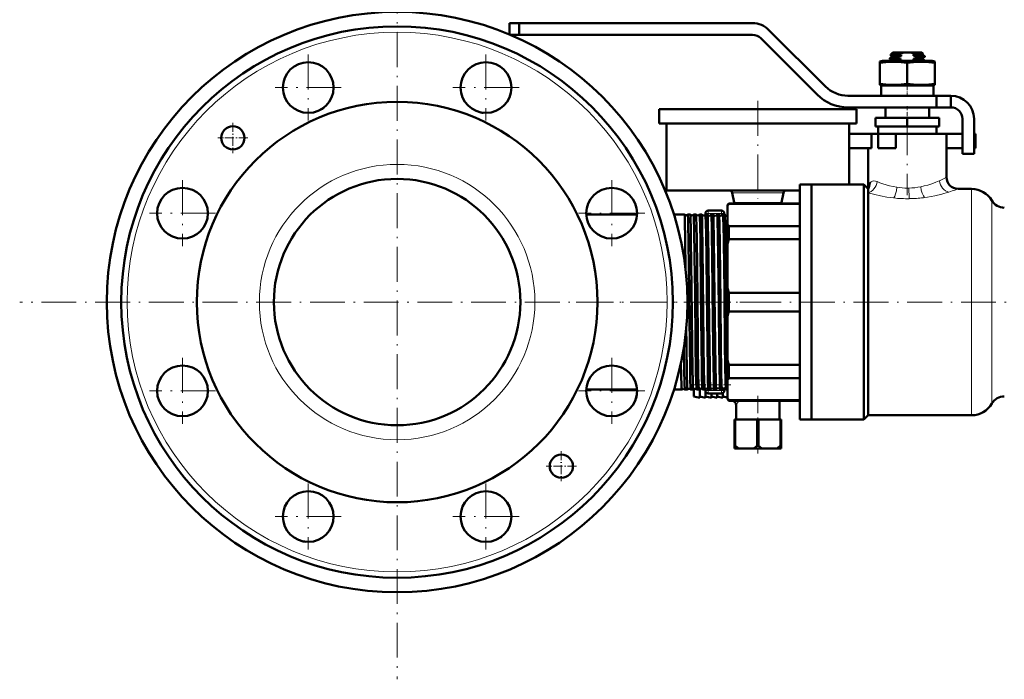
# Model space of a CAD drawing. Extents: x -1768 to 2122, y -1862 to 865.
# Tile 52 of 63: x 1045 to 1384, y -546 to -319. Entities that reach past the tile are written whole.
import ezdxf

# ---------------------------------------------------------------- set-up
doc = ezdxf.new("R2010")
doc.units = 0
doc.linetypes.add('DASHDOT', pattern=[18.5, 12, -3, 0.5, -3])

msp = doc.modelspace()

# ---------------------------------------------------------------- linework, layer by layer
at = {"color": 7, "linetype": 'DASHDOT', "lineweight": 18}
for p, q in [((1175.3, -286.12), (1175.3, -546.12)), ((1144.69, -330.84), (1144.69, -353.59)), ((1205.92, -330.84), (1205.92, -353.59)), ((1156.06, -342.21), (1133.31, -342.21)), ((1217.29, -342.21), (1194.54, -342.21)), ((1299.55, -346.82), (1299.55, -380.42)), ((1351.05, -353.47), (1351.05, -379.27)), ((1101.39, -374.13), (1101.39, -396.88)), ((1249.21, -374.13), (1249.21, -396.88)), ((1112.77, -385.51), (1090.02, -385.51)), ((1260.59, -385.51), (1237.84, -385.51)), ((1305.3, -416.12), (1045.3, -416.12)), ((1237.03, -416.12), (1278.41, -416.12)), ((1277.05, -416.12), (1421.05, -416.12)), ((1101.39, -435.36), (1101.39, -458.11)), ((1249.21, -435.36), (1249.21, -458.11)), ((1112.77, -446.74), (1090.02, -446.74)), ((1260.59, -446.74), (1237.84, -446.74)), ((1144.69, -478.66), (1144.69, -501.41)), ((1205.92, -478.66), (1205.92, -501.41)), ((1156.06, -490.03), (1133.31, -490.03)), ((1217.29, -490.03), (1194.54, -490.03))]:
    msp.add_line(p, q, dxfattribs=at)
at = {"color": 7, "lineweight": 50}
for p, q in [((1214.05, -320.02), (1214.05, -323.94)), ((1217.4, -320.02), (1214.05, -320.02)), ((1217.4, -320.02), (1297.74, -320.02)), ((1217.4, -320.02), (1217.4, -324.02)), ((1217.4, -324.02), (1214.26, -324.02)), ((1297.74, -324.02), (1217.4, -324.02)), ((1320, -344.63), (1300.57, -325.19)), ((1303.4, -322.37), (1322.83, -341.8)), ((1345.05, -332.37), (1345.05, -332.11)), ((1345.07, -332.09), (1345.77, -331.69)), ((1346.05, -330.12), (1345.21, -330.96)), ((1345.22, -330.96), (1345.21, -330.96)), ((1345.75, -331.29), (1345.22, -330.98)), ((1345.75, -331.28), (1345.75, -331.7)), ((1349.84, -330.12), (1346.05, -330.12)), ((1347.52, -331.88), (1347.52, -332.15)), ((1348.92, -331), (1348.92, -331.43)), ((1349.84, -330.12), (1352.27, -330.12)), ((1356.05, -330.12), (1352.27, -330.12)), ((1353.19, -331.23), (1353.19, -330.8)), ((1355.49, -331.09), (1353.19, -331.23)), ((1353.19, -332.73), (1353.19, -332.3)), ((1354.59, -331.85), (1354.59, -331.58)), ((1356.05, -330.12), (1356.42, -330.49)), ((1356.33, -330.55), (1356.41, -330.5)), ((1356.34, -332.05), (1357.04, -331.64)), ((1356.35, -330.54), (1356.35, -330.95)), ((1357.04, -331.34), (1356.35, -330.94)), ((1356.35, -332.04), (1356.35, -332.45)), ((1357.05, -331.62), (1357.05, -331.36)), ((1341.55, -333.26), (1342.45, -333.02)), ((1341.55, -333.66), (1341.55, -333.26)), ((1341.55, -333.66), (1341.55, -340.89)), ((1351.05, -333.02), (1342.45, -333.02)), ((1345.75, -332.79), (1345.07, -332.39)), ((1345.75, -332.78), (1345.75, -333.02)), ((1348.92, -332.93), (1347.04, -333.02)), ((1348.92, -332.5), (1348.92, -332.93)), ((1359.65, -333.02), (1351.05, -333.02)), ((1351.05, -333.66), (1351.05, -340.89)), ((1357.04, -332.84), (1356.35, -332.44)), ((1357.05, -333.02), (1357.05, -332.86)), ((1359.65, -333.02), (1360.55, -333.26)), ((1360.55, -333.26), (1360.55, -333.66)), ((1360.55, -333.66), (1360.55, -340.89)), ((1341.55, -340.89), (1341.55, -341.28)), ((1342.45, -341.52), (1341.55, -341.28)), ((1351.05, -341.52), (1342.05, -341.52)), ((1342.05, -341.52), (1342.05, -345.02)), ((1351.05, -341.52), (1342.45, -341.52)), ((1360.05, -341.52), (1351.05, -341.52)), ((1359.65, -341.52), (1351.05, -341.52)), ((1360.55, -341.28), (1359.65, -341.52)), ((1360.05, -341.52), (1360.05, -345.02)), ((1360.55, -341.28), (1360.55, -340.89)), ((1330.61, -345.02), (1361.05, -345.02)), ((1351.05, -345.02), (1342.05, -345.02)), ((1360.05, -345.02), (1351.05, -345.02)), ((1366.05, -345.02), (1361.05, -345.02)), ((1361.05, -349.02), (1361.05, -345.02)), ((1366.05, -349.02), (1366.05, -345.02)), ((1361.05, -349.02), (1330.61, -349.02)), ((1343.55, -349.02), (1343.55, -352.62)), ((1358.55, -349.02), (1358.55, -352.62)), ((1366.05, -349.02), (1361.05, -349.02)), ((1265.55, -349.62), (1299.55, -349.62)), ((1265.55, -349.62), (1265.55, -354.62)), ((1299.55, -349.62), (1333.55, -349.62)), ((1333.55, -349.62), (1333.55, -354.62)), ((1351.05, -352.62), (1340.05, -352.62)), ((1340.05, -355.62), (1340.05, -352.62)), ((1351.05, -355.62), (1351.05, -352.62)), ((1362.05, -352.62), (1351.05, -352.62)), ((1362.05, -355.62), (1362.05, -352.62)), ((1265.55, -354.62), (1299.55, -354.62)), ((1268.05, -354.62), (1268.05, -377.62)), ((1299.55, -354.62), (1333.55, -354.62)), ((1331.05, -354.62), (1331.05, -358.12)), ((1351.05, -355.62), (1340.05, -355.62)), ((1341.05, -358.12), (1341.05, -355.62)), ((1362.05, -355.62), (1351.05, -355.62)), ((1361.05, -355.62), (1361.05, -358.12)), ((1370.05, -365.02), (1370.05, -353.02)), ((1374.05, -353.02), (1374.05, -365.02)), ((1331.05, -358.12), (1338.72, -358.12)), ((1331.05, -363.12), (1331.05, -358.12)), ((1341.05, -358.12), (1338.72, -358.12)), ((1338.72, -363.12), (1338.72, -358.12)), ((1341.05, -358.12), (1351.05, -358.12)), ((1341.05, -358.12), (1347.05, -358.12)), ((1341.05, -363.12), (1341.05, -358.12)), ((1351.05, -358.12), (1347.05, -358.12)), ((1347.05, -363.12), (1347.05, -358.12)), ((1351.05, -358.12), (1361.05, -358.12)), ((1364.55, -358.12), (1351.05, -358.12)), ((1364.55, -358.12), (1370.05, -358.12)), ((1364.55, -358.12), (1364.55, -373.12)), ((1374.05, -358.12), (1374.55, -358.12)), ((1374.55, -363.12), (1374.55, -358.12)), ((1331.05, -363.12), (1338.72, -363.12)), ((1331.05, -363.12), (1331.05, -375.62)), ((1337.55, -363.12), (1337.55, -377.12)), ((1341.05, -363.12), (1347.05, -363.12)), ((1364.55, -363.12), (1370.05, -363.12)), ((1374.05, -365.02), (1370.05, -365.02)), ((1374.05, -363.12), (1374.55, -363.12)), ((1314.05, -416.12), (1314.05, -375.62)), ((1314.05, -375.62), (1318.05, -375.62)), ((1318.05, -375.62), (1318.05, -416.12)), ((1318.05, -416.12), (1318.05, -375.62)), ((1318.05, -375.62), (1336.05, -375.62)), ((1336.05, -416.12), (1336.05, -375.62)), ((1336.05, -375.62), (1337.55, -377.12)), ((1268.05, -377.62), (1299.55, -377.62)), ((1290.74, -378.43), (1291.4, -381.81)), ((1299.55, -377.62), (1314.05, -377.62)), ((1308.37, -378.43), (1307.71, -381.81)), ((1337.55, -377.5), (1337.55, -377.12)), ((1337.55, -378.45), (1337.55, -377.5)), ((1337.55, -455.12), (1337.55, -378.45)), ((1368.55, -377.12), (1373.19, -377.12)), ((1289.05, -382.62), (1289.55, -382.12)), ((1289.05, -382.62), (1289.05, -382.99)), ((1289.05, -382.99), (1289.05, -389.21)), ((1289.55, -382.28), (1289.55, -382.12)), ((1314.05, -382.12), (1289.55, -382.12)), ((1314.05, -382.28), (1289.55, -382.28)), ((1240.48, -385.97), (1257.95, -385.97)), ((1270.65, -385.97), (1274.31, -385.97)), ((1274.31, -385.97), (1274.32, -385.98)), ((1275.43, -385.98), (1275.43, -385.97)), ((1275.43, -385.97), (1276.28, -385.97)), ((1276.28, -385.97), (1276.29, -385.98)), ((1277.46, -385.98), (1277.46, -385.97)), ((1277.46, -385.97), (1278.26, -385.97)), ((1278.26, -385.97), (1278.26, -385.98)), ((1279.48, -385.98), (1279.49, -385.97)), ((1279.49, -385.97), (1280.24, -385.97)), ((1280.24, -385.97), (1280.24, -385.98)), ((1281.5, -385.62), (1281.5, -385.98)), ((1281.5, -385.98), (1281.51, -385.97)), ((1281.51, -385.97), (1282.22, -385.97)), ((1284.75, -384.62), (1282.5, -384.62)), ((1283.53, -385.97), (1284.2, -385.97)), ((1287, -384.62), (1284.75, -384.62)), ((1285.55, -385.97), (1286.18, -385.97)), ((1287.56, -385.97), (1288.17, -385.97)), ((1288, -385.62), (1288, -385.97)), ((1289.05, -389.21), (1289.05, -396.18)), ((1289.55, -389.92), (1314.05, -389.92)), ((1289.55, -394.46), (1289.55, -389.92)), ((1289.05, -396.18), (1289.05, -411.19)), ((1314.05, -394.46), (1289.55, -394.46)), ((1289.05, -411.19), (1289.05, -416.12)), ((1289.55, -412.91), (1314.05, -412.91)), ((1289.55, -416.12), (1289.55, -412.91)), ((1289.05, -416.12), (1289.05, -421.05)), ((1289.55, -419.33), (1289.55, -416.12)), ((1314.05, -456.62), (1314.05, -416.12)), ((1318.05, -416.12), (1318.05, -456.62)), ((1318.05, -456.62), (1318.05, -416.12)), ((1336.05, -456.62), (1336.05, -416.12)), ((1314.05, -419.33), (1289.55, -419.33)), ((1289.05, -421.05), (1289.05, -436.07)), ((1274.9, -425.08), (1274.96, -430.58)), ((1274.09, -432.3), (1273.99, -432.3)), ((1289.05, -436.07), (1289.05, -443.04)), ((1289.55, -442.33), (1289.55, -437.79)), ((1289.55, -437.79), (1314.05, -437.79)), ((1289.05, -443.04), (1289.05, -449.26)), ((1314.05, -442.33), (1289.55, -442.33)), ((1240.48, -446.27), (1257.95, -446.27)), ((1270.65, -446.27), (1273.33, -446.27)), ((1273.33, -446.27), (1273.33, -446.27)), ((1274.41, -446.27), (1274.41, -446.27)), ((1274.41, -446.27), (1275.3, -446.27)), ((1275.3, -446.27), (1275.3, -446.27)), ((1276.44, -446.27), (1276.45, -446.27)), ((1276.45, -446.27), (1277.27, -446.27)), ((1277.27, -446.27), (1277.28, -446.27)), ((1277.55, -448.62), (1277.55, -446.04)), ((1278.47, -446.27), (1278.47, -446.27)), ((1278.47, -446.27), (1279.25, -446.27)), ((1279.25, -446.27), (1279.25, -446.27)), ((1279.55, -449.12), (1279.55, -446.01)), ((1280.49, -446.27), (1280.5, -446.27)), ((1280.5, -446.27), (1281.22, -446.27)), ((1281.22, -446.27), (1281.23, -446.27)), ((1281.5, -446), (1281.5, -446.62)), ((1281.55, -449.12), (1281.55, -446.94)), ((1284.75, -447.62), (1282.5, -447.62)), ((1282.51, -446.27), (1282.52, -446.27)), ((1282.52, -446.27), (1283.21, -446.27)), ((1283.55, -449.12), (1283.55, -447.62)), ((1284.54, -446.27), (1285.19, -446.27)), ((1287, -447.62), (1284.75, -447.62)), ((1285.55, -449.12), (1285.55, -447.62)), ((1286.56, -446.27), (1287.17, -446.27)), ((1287.55, -449.12), (1287.55, -447.46)), ((1288, -445.81), (1288, -446.62)), ((1288.57, -446.27), (1289.05, -446.27)), ((1277.55, -448.62), (1279.55, -449.12)), ((1279.55, -448.62), (1281.55, -449.12)), ((1281.55, -448.62), (1283.55, -449.12)), ((1283.55, -448.62), (1285.55, -449.12)), ((1285.55, -448.62), (1287.55, -449.12)), ((1287.55, -448.62), (1289.05, -449)), ((1289.05, -449.26), (1289.05, -449.62)), ((1289.05, -449.62), (1289.55, -450.12)), ((1289.55, -450.12), (1289.55, -449.97)), ((1289.55, -449.97), (1314.05, -449.97)), ((1314.05, -450.12), (1289.55, -450.12)), ((1307.05, -450.12), (1307.05, -456.62)), ((1292.05, -451.62), (1292.05, -456.62)), ((1291.55, -456.62), (1291.8, -456.62)), ((1291.55, -456.62), (1291.55, -465.62)), ((1291.8, -456.62), (1291.8, -465.62)), ((1299.31, -456.62), (1291.8, -456.62)), ((1299.31, -456.62), (1299.31, -465.62)), ((1299.31, -456.62), (1299.8, -456.62)), ((1299.8, -456.62), (1299.8, -465.62)), ((1307.31, -456.62), (1299.8, -456.62)), ((1307.31, -456.62), (1307.31, -465.62)), ((1307.31, -456.62), (1307.55, -456.62)), ((1307.55, -456.62), (1307.55, -465.62)), ((1314.05, -456.62), (1318.05, -456.62)), ((1336.05, -456.62), (1318.05, -456.62)), ((1337.55, -455.12), (1336.05, -456.62)), ((1373.19, -455.12), (1337.55, -455.12)), ((1291.55, -465.62), (1291.8, -465.62)), ((1291.55, -466.62), (1291.55, -465.62)), ((1291.55, -466.62), (1293.01, -466.62)), ((1298.1, -466.62), (1293.01, -466.62)), ((1298.1, -466.62), (1301.01, -466.62)), ((1299.31, -465.62), (1299.8, -465.62)), ((1306.1, -466.62), (1301.01, -466.62)), ((1306.1, -466.62), (1307.55, -466.62)), ((1307.31, -465.62), (1307.55, -465.62)), ((1307.55, -466.62), (1307.55, -465.62))]:
    msp.add_line(p, q, dxfattribs=at)
at = {"color": 7, "linetype": 'DASHDOT', "lineweight": 18, "ltscale": 0.019064}
msp.add_line((1351.05, -332.96), (1351.05, -333.72), dxfattribs=at)
at = {"color": 7, "linetype": 'DASHDOT', "lineweight": 18, "ltscale": 0.124063}
msp.add_line((1351.05, -345.44), (1351.05, -340.47), dxfattribs=at)
at = {"color": 7, "linetype": 'DASHDOT', "lineweight": 18, "ltscale": 0.108015}
msp.add_line((1351.05, -348.66), (1351.05, -352.98), dxfattribs=at)
at = {"color": 7, "linetype": 'DASHDOT', "lineweight": 18, "ltscale": 0.260001}
for p, q in [((1118.73, -354.35), (1118.73, -364.75)), ((1123.93, -359.55), (1113.53, -359.55)), ((1231.87, -467.49), (1231.87, -477.89)), ((1237.07, -472.69), (1226.67, -472.69))]:
    msp.add_line(p, q, dxfattribs=at)
at = {"color": 7, "lineweight": 18}
for p, q in [((1338.28, -374.94), (1338.3, -374.91)), ((1355.65, -376.4), (1355.66, -376.39)), ((1362.07, -374.33), (1362.08, -374.32)), ((1308.37, -378.43), (1290.74, -378.43)), ((1347.42, -376.56), (1347.44, -376.57)), ((1365.15, -378.27), (1365.06, -378.3)), ((1365.35, -378.21), (1365.15, -378.27)), ((1368.55, -377.12), (1367.71, -377.42)), ((1373.19, -377.12), (1373.19, -416.12)), ((1291.4, -381.81), (1307.71, -381.81)), ((1346.37, -380.25), (1346.29, -380.24)), ((1357.01, -380.09), (1356.58, -380.15)), ((1380.12, -381.12), (1380.12, -416.12)), ((1282.5, -385.62), (1281.5, -385.62)), ((1282.5, -385.62), (1282.5, -384.62)), ((1282.5, -385.62), (1282.5, -386.26)), ((1287, -385.62), (1282.5, -385.62)), ((1287, -385.62), (1287, -384.62)), ((1288, -385.62), (1287, -385.62)), ((1287, -385.62), (1287, -386.42)), ((1373.19, -416.12), (1373.19, -455.12)), ((1380.12, -416.12), (1380.12, -451.12)), ((1281.5, -446.62), (1282.5, -446.62)), ((1282.5, -446.25), (1282.5, -446.62)), ((1282.5, -446.62), (1282.5, -447.62)), ((1287, -446.62), (1282.5, -446.62)), ((1287, -446.27), (1287, -446.62)), ((1287, -446.62), (1288, -446.62)), ((1287, -446.62), (1287, -447.62))]:
    msp.add_line(p, q, dxfattribs=at)
at = {"color": 7, "linetype": 'DASHDOT', "lineweight": 18, "ltscale": 0.045236}
msp.add_line((1275.28, -416.12), (1277.09, -416.12), dxfattribs=at)
at = {"color": 7, "linetype": 'DASHDOT', "lineweight": 18, "ltscale": 0.04361}
msp.add_line((1277.31, -416.12), (1279.06, -416.12), dxfattribs=at)
at = {"color": 7, "linetype": 'DASHDOT', "lineweight": 18, "ltscale": 0.042184}
msp.add_line((1279.34, -416.12), (1281.03, -416.12), dxfattribs=at)
at = {"color": 7, "linetype": 'DASHDOT', "lineweight": 18, "ltscale": 0.040921}
msp.add_line((1281.37, -416.12), (1283, -416.12), dxfattribs=at)
at = {"color": 7, "linetype": 'DASHDOT', "lineweight": 18, "ltscale": 0.039807}
msp.add_line((1283.39, -416.12), (1284.98, -416.12), dxfattribs=at)
at = {"color": 7, "linetype": 'DASHDOT', "lineweight": 18, "ltscale": 0.03884}
msp.add_line((1285.41, -416.12), (1286.97, -416.12), dxfattribs=at)
at = {"color": 7, "linetype": 'DASHDOT', "lineweight": 18, "ltscale": 0.038004}
msp.add_line((1287.43, -416.12), (1288.95, -416.12), dxfattribs=at)
at = {"color": 7, "linetype": 'DASHDOT', "lineweight": 18, "ltscale": 0.344995}
msp.add_line((1276.4, -444.62), (1290.2, -444.62), dxfattribs=at)
at = {"color": 7, "linetype": 'DASHDOT', "lineweight": 18, "ltscale": 0.495013}
msp.add_line((1299.55, -448.47), (1299.55, -468.27), dxfattribs=at)
at = {"color": 7, "lineweight": 50}
for points in [[(1347.52, -332.15), (1345.81, -332.25), (1345.28, -332.31), (1345.08, -332.35), (1345.06, -332.36), (1345.06, -332.37), (1345.05, -332.37)], [(1345.07, -332.09), (1345.1, -332.08), (1345.23, -332.05), (1346.07, -331.97), (1347.52, -331.88)], [(1348.08, -330.81), (1346.17, -330.87), (1345.56, -330.91), (1345.28, -330.94), (1345.22, -330.96)], [(1345.75, -331.28), (1345.75, -331.27), (1345.76, -331.27), (1345.77, -331.26), (1345.81, -331.24), (1346.22, -331.18), (1347.65, -331.07), (1348.92, -331)], [(1346.61, -331.56), (1345.91, -331.64), (1345.8, -331.67), (1345.77, -331.69)], [(1348.92, -331.43), (1346.78, -331.55), (1346.61, -331.56)], [(1349.84, -330.12), (1348.94, -330.41), (1348.08, -330.81)], [(1353.19, -330.8), (1354.85, -330.71), (1356.02, -330.61)], [(1356.19, -330.54), (1355.37, -330.59), (1353.71, -330.65)], [(1354.59, -331.58), (1356.3, -331.47), (1356.83, -331.42), (1357.03, -331.38), (1357.04, -331.37), (1357.05, -331.36), (1357.05, -331.36), (1357.05, -331.36)], [(1357.04, -331.64), (1357, -331.66), (1356.87, -331.69), (1356.03, -331.77), (1354.59, -331.85)], [(1356.35, -330.95), (1356.35, -330.96), (1356.34, -330.97), (1356.33, -330.97), (1356.28, -330.99), (1355.69, -331.07), (1355.49, -331.09)], [(1355.49, -332.16), (1356.09, -332.1), (1356.27, -332.07), (1356.34, -332.05)], [(1356.02, -330.61), (1356.27, -330.57), (1356.33, -330.55)], [(1351.05, -333.66), (1348.98, -333.4), (1347.17, -333.28), (1345.44, -333.28), (1343.63, -333.4), (1341.55, -333.66)], [(1345.75, -332.78), (1345.75, -332.77), (1345.76, -332.76), (1345.78, -332.75), (1345.83, -332.74), (1345.97, -332.71), (1346.43, -332.66), (1348.18, -332.54), (1348.92, -332.5)], [(1360.55, -333.66), (1358.48, -333.4), (1356.67, -333.28), (1354.94, -333.28), (1353.13, -333.4), (1351.05, -333.66)], [(1356.35, -332.45), (1356.35, -332.45), (1356.35, -332.46), (1356.34, -332.46), (1356.33, -332.47), (1356.11, -332.52), (1355.71, -332.56), (1354.47, -332.65), (1353.19, -332.73)], [(1355.61, -333.02), (1356.72, -332.93), (1357, -332.89), (1357.04, -332.87), (1357.05, -332.87), (1357.05, -332.86), (1357.05, -332.86)], [(1351.05, -340.89), (1348.98, -341.15), (1347.17, -341.27), (1345.44, -341.27), (1343.63, -341.15), (1341.55, -340.89)], [(1360.55, -340.89), (1358.48, -341.15), (1356.67, -341.27), (1354.94, -341.27), (1353.13, -341.15), (1351.05, -340.89)], [(1337.55, -377.12), (1337.57, -376.7), (1337.63, -376.29), (1337.77, -375.78), (1337.98, -375.33), (1338.28, -374.94)], [(1274.32, -385.98), (1274.32, -385.98), (1274.33, -386.02), (1274.36, -386.26), (1274.44, -388.21), (1274.56, -394.52), (1274.69, -405.06)], [(1275.43, -385.97), (1275.43, -385.97), (1275.43, -385.98), (1275.44, -385.98), (1275.44, -385.99), (1275.47, -386.15), (1275.54, -387.55), (1275.59, -389.52), (1275.69, -395.22), (1275.9, -412.85), (1276.1, -430.58)], [(1276.29, -385.98), (1276.29, -385.98), (1276.3, -386), (1276.32, -386.15), (1276.38, -387.31), (1276.46, -390.82), (1276.53, -394.57), (1276.73, -411.22), (1276.93, -430.58)], [(1277.46, -385.97), (1277.46, -385.97), (1277.46, -385.98), (1277.47, -385.98), (1277.47, -385.99), (1277.5, -386.15), (1277.56, -387.54), (1277.65, -391.27), (1277.79, -400.51), (1277.93, -412.71), (1278.13, -430.58)], [(1278.26, -385.98), (1278.27, -385.98), (1278.27, -386.01), (1278.29, -386.17), (1278.36, -387.4), (1278.41, -389.55), (1278.51, -394.77), (1278.61, -403.28), (1278.87, -427.56), (1278.91, -430.58)], [(1279.49, -385.97), (1279.49, -385.97), (1279.49, -385.97), (1279.49, -385.98), (1279.5, -385.99), (1279.5, -386.02), (1279.54, -386.42), (1279.58, -387.2), (1279.65, -389.78), (1279.75, -395.19), (1279.95, -412.59), (1280.15, -430.58)], [(1280.24, -385.98), (1280.25, -385.99), (1280.26, -386.05), (1280.29, -386.48), (1280.33, -387.27), (1280.4, -389.79), (1280.52, -397.66), (1280.76, -418.63), (1280.89, -430.58)], [(1281.51, -385.97), (1281.51, -385.97), (1281.51, -385.97), (1281.51, -385.98), (1281.52, -385.98), (1281.52, -386.01), (1281.55, -386.27), (1281.58, -386.79), (1281.64, -388.54), (1281.74, -393.11), (1281.84, -400.57), (1281.98, -412.82), (1282.18, -430.58)], [(1282.22, -385.98), (1282.23, -386), (1282.24, -386.06), (1282.28, -386.53), (1282.31, -387.39), (1282.38, -390.13), (1282.44, -393.31), (1282.55, -401.3), (1282.79, -423.97), (1282.87, -430.58)], [(1283.53, -385.97), (1283.53, -385.97), (1283.53, -385.97), (1283.54, -385.98), (1283.54, -385.99), (1283.55, -386.02), (1283.59, -386.42), (1283.62, -387.2), (1283.69, -389.78), (1283.75, -392.8), (1283.86, -400.51), (1284.1, -422.62), (1284.2, -430.58)], [(1284.2, -385.98), (1284.21, -385.99), (1284.22, -386.05), (1284.25, -386.38), (1284.34, -388.86), (1284.43, -393.65), (1284.57, -405.04), (1284.85, -430.58)], [(1285.55, -385.97), (1285.55, -385.97), (1285.55, -385.98), (1285.56, -385.98), (1285.57, -386.07), (1285.62, -386.8), (1285.67, -388.27), (1285.77, -393.06), (1285.97, -408.06), (1286.21, -430.58)], [(1286.19, -385.98), (1286.2, -386.05), (1286.23, -386.39), (1286.32, -388.9), (1286.46, -396.66), (1286.68, -416.41), (1286.84, -430.58)], [(1287.56, -385.97), (1287.56, -385.97), (1287.57, -385.98), (1287.57, -385.98), (1287.58, -385.99), (1287.6, -386.15), (1287.67, -387.54), (1287.72, -389.5), (1287.82, -395.18), (1288.03, -412.59), (1288.23, -430.58)], [(1288.18, -385.99), (1288.19, -386.06), (1288.22, -386.41), (1288.31, -388.96), (1288.43, -396.06), (1288.65, -414.87), (1288.82, -430.58)], [(1274.96, -430.58), (1275.11, -441.15), (1275.19, -444.61), (1275.26, -446.08), (1275.29, -446.25), (1275.29, -446.27), (1275.29, -446.27), (1275.3, -446.27), (1275.3, -446.27)], [(1276.1, -430.58), (1276.23, -439.58), (1276.29, -442.98), (1276.38, -445.59), (1276.42, -446.18), (1276.43, -446.25), (1276.44, -446.27), (1276.44, -446.27)], [(1276.93, -430.58), (1277.06, -439.65), (1277.12, -443.06), (1277.21, -445.62), (1277.25, -446.2), (1277.26, -446.27), (1277.27, -446.27), (1277.27, -446.27), (1277.27, -446.27)], [(1278.13, -430.58), (1278.25, -439.45), (1278.35, -444.15), (1278.4, -445.56), (1278.45, -446.17), (1278.46, -446.25), (1278.47, -446.27)], [(1278.91, -430.58), (1279.06, -441.01), (1279.14, -444.58), (1279.2, -445.94), (1279.23, -446.24), (1279.24, -446.26), (1279.24, -446.27), (1279.24, -446.27), (1279.24, -446.27), (1279.25, -446.27)], [(1280.15, -430.58), (1280.27, -438.75), (1280.32, -442.01), (1280.41, -445.11), (1280.47, -446.14), (1280.48, -446.25), (1280.49, -446.27)], [(1280.89, -430.58), (1281.01, -439.65), (1281.08, -443.05), (1281.16, -445.62), (1281.2, -446.2), (1281.22, -446.27), (1281.22, -446.27), (1281.22, -446.27), (1281.22, -446.27)], [(1282.18, -430.58), (1282.3, -439.56), (1282.37, -442.96), (1282.45, -445.58), (1282.49, -446.17), (1282.51, -446.25), (1282.51, -446.27)], [(1282.87, -430.58), (1282.98, -438.83), (1283.04, -442.11), (1283.12, -445.15), (1283.18, -446.15), (1283.2, -446.26), (1283.2, -446.27), (1283.2, -446.27), (1283.2, -446.27), (1283.21, -446.27)], [(1284.2, -430.58), (1284.31, -438.72), (1284.37, -441.98), (1284.45, -445.09), (1284.51, -446.13), (1284.52, -446.24), (1284.53, -446.27)], [(1284.85, -430.58), (1284.95, -438.28), (1285.04, -443), (1285.1, -445.18), (1285.16, -446.15), (1285.18, -446.26), (1285.18, -446.27), (1285.19, -446.27), (1285.19, -446.27), (1285.19, -446.27)], [(1286.21, -430.58), (1286.31, -438.11), (1286.43, -444.15), (1286.51, -445.96), (1286.54, -446.21), (1286.55, -446.26)], [(1286.84, -430.58), (1286.97, -440.31), (1287.07, -444.6), (1287.12, -445.8), (1287.16, -446.22), (1287.16, -446.26), (1287.17, -446.27), (1287.17, -446.27), (1287.17, -446.27), (1287.17, -446.27)], [(1288.23, -430.58), (1288.33, -438.06), (1288.43, -443.6), (1288.49, -445.34), (1288.54, -446.12), (1288.55, -446.23), (1288.56, -446.26)], [(1288.82, -430.58), (1288.96, -440.29), (1289.05, -444.51)], [(1274.09, -432.3), (1274.19, -439.12), (1274.3, -444.55), (1274.38, -446.05), (1274.4, -446.24), (1274.41, -446.26), (1274.41, -446.27)], [(1273.08, -437.09), (1273.15, -441.67), (1273.23, -444.7), (1273.27, -445.65), (1273.3, -446.17), (1273.32, -446.25), (1273.32, -446.27), (1273.33, -446.27), (1273.33, -446.27), (1273.33, -446.27)]]:
    msp.add_lwpolyline(points, dxfattribs=at)
at = {"color": 7, "lineweight": 18}
for points in [[(1338.3, -374.91), (1338.64, -374.64), (1339.05, -374.46), (1339.53, -374.37), (1340.05, -374.41), (1340.64, -374.59)], [(1340.64, -374.59), (1341.6, -374.98), (1342.64, -375.36), (1343.75, -375.72), (1344.92, -376.05), (1346.14, -376.33), (1347.42, -376.56)], [(1355.66, -376.39), (1356.89, -376.12), (1358.06, -375.81), (1359.53, -375.34), (1360.88, -374.83), (1362.07, -374.33)], [(1346.29, -380.24), (1344.02, -379.93), (1341.84, -379.53), (1339.8, -379.07), (1337.55, -378.45)], [(1365.06, -378.3), (1362.94, -378.9), (1360.55, -379.47), (1357.98, -379.95), (1357.01, -380.09)]]:
    msp.add_lwpolyline(points, dxfattribs=at)
at = {"color": 7, "lineweight": 50}
for centre, radius in [((1175.3, -416.12), 100), ((1175.3, -416.12), 95), ((1144.69, -342.21), 8.75), ((1205.92, -342.21), 8.75), ((1175.3, -416.12), 69), ((1118.73, -359.55), 4), ((1175.3, -416.12), 42.45), ((1101.39, -385.51), 8.75), ((1249.21, -385.51), 8.75), ((1101.39, -446.74), 8.75), ((1249.21, -446.74), 8.75), ((1231.87, -472.69), 4), ((1144.69, -490.03), 8.75), ((1205.92, -490.03), 8.75)]:
    msp.add_circle(centre, radius, dxfattribs=at)
at = {"color": 7, "lineweight": 18}
for radius in [93, 47.45]:
    msp.add_circle((1175.3, -416.12), radius, dxfattribs=at)
at = {"color": 7, "lineweight": 50}
for centre, radius, start, end in [((1297.74, -328.02), 8, 45, 90), ((1297.74, -328.02), 4, 45, 90), ((1345.07, -332.11), 0.0203, 109.9063, 167.2623), ((1345.22, -330.97), 0.00656, 140.3665, 268.8407), ((1353.53, -347.88), 17.08, 105.6584, 110.5823), ((1351.54, -319.23), 13.53, 252.6988, 258.7974), ((1351.3, -318.79), 12.44, 255.0265, 258.9526), ((1350.47, -337.22), 7.32, 63.742, 75.7632), ((1349.45, -317.09), 14.21, 285.2334, 287.4077), ((1350.74, -343.92), 12.93, 72.6833, 79.0623), ((1348.9, -316.73), 16.15, 285.411, 290.6156), ((1350.87, -274.36), 57.99, 272.2954, 274.5745), ((1356.41, -330.49), 0.00746, 281.1533, 42.9869), ((1357.03, -331.36), 0.0203, 12.7377, 70.0937), ((1357.03, -331.62), 0.0248, 289.6359, 347.6398), ((1345.08, -332.37), 0.0248, 192.3602, 250.3641), ((1352.71, -346.67), 14.26, 105.4382, 106.8202), ((1350.81, -345.13), 12.62, 73.4657, 79.1169), ((1357.03, -332.86), 0.0203, 12.7377, 70.0937), ((1330.61, -334.02), 11, 225, 270), ((1330.61, -334.02), 15, 225, 270), ((1366.05, -353.02), 8, 360, 90), ((1144.69, -342.21), 8.75, 298.642, 308.8521), ((1366.05, -353.02), 4, 360, 90), ((1205.92, -342.21), 8.75, 253.6451, 263.8521), ((1368.55, -373.12), 4, 180, 270), ((1289.76, -378.62), 1, 11, 90), ((1309.35, -378.62), 1, 90, 169), ((1373.19, -385.12), 8, 30, 90), ((1297.24, -388.2), 9.71, 142.3802, 147.5228), ((1292.38, -381.62), 1, 191, 209.9999), ((1306.73, -381.62), 1, 330, 349), ((1384.45, -378.62), 5, 210, 270), ((1274.87, -385.48), 0.745, 221.9291, 273.3164), ((1274.87, -385.48), 0.745, 273.2661, 318.0613), ((1276.87, -385.51), 0.745, 218.4737, 273.3174), ((1276.87, -385.51), 0.745, 273.2506, 321.5291), ((1278.87, -385.55), 0.745, 215.1731, 273.3313), ((1278.87, -385.55), 0.744, 273.2426, 324.8291), ((1280.87, -385.58), 0.744, 212.019, 273.3467), ((1280.87, -385.58), 0.744, 273.2313, 327.9785), ((1282.5, -385.62), 1, 90, 180), ((1282.21, -385.98), 0.0085, 17.9314, 74.995), ((1282.87, -385.62), 0.744, 208.9914, 273.3578), ((1282.87, -385.62), 0.743, 273.215, 331.0141), ((1283.53, -385.98), 0.00882, 105.0713, 161.968), ((1284.19, -385.98), 0.0102, 13.7727, 71.5146), ((1284.87, -385.65), 0.743, 206.0715, 273.3823), ((1284.87, -385.65), 0.743, 273.1983, 333.9325), ((1285.55, -385.98), 0.0106, 108.6035, 166.1284), ((1286.18, -385.98), 0.0127, 9.846, 67.2603), ((1286.87, -385.69), 0.743, 203.2691, 273.4049), ((1286.87, -385.69), 0.742, 273.1659, 336.7423), ((1287, -385.62), 1, 0, 90), ((1287.57, -385.99), 0.013, 112.839, 169.9609), ((1288.16, -385.99), 0.0165, 6.2592, 62.3548), ((1288.87, -385.72), 0.742, 200.6012, 273.4375), ((1288.87, -385.72), 0.747, 273.2893, 283.9972), ((1297.24, -383.99), 9.71, 212.4772, 217.6198), ((1322.96, -405.1), 35.06, 162.3376, 165.2677), ((1322.96, -402.28), 35.06, 194.7323, 197.6624), ((1322.96, -429.97), 35.06, 162.3376, 165.2677), ((1175.3, -416.12), 42.45, 207.6021, 208.6483), ((1322.96, -427.15), 35.06, 194.7323, 197.6624), ((1297.24, -448.25), 9.71, 142.3802, 147.5228), ((1249.21, -446.74), 8.75, 343.6423, 353.8521), ((1273.87, -446.79), 0.745, 90.7835, 136.2622), ((1273.87, -446.79), 0.745, 43.7562, 90.8274), ((1275.87, -446.75), 0.745, 90.7747, 139.8257), ((1275.87, -446.75), 0.745, 40.1871, 90.8346), ((1277.87, -446.72), 0.745, 90.7651, 143.2041), ((1277.87, -446.72), 0.745, 36.8126, 90.8412), ((1279.87, -446.68), 0.744, 90.758, 146.4341), ((1279.87, -446.68), 0.744, 33.5861, 90.8575), ((1281.87, -446.65), 0.744, 90.7353, 149.5265), ((1282.5, -446.62), 1, 180, 270), ((1281.87, -446.65), 0.744, 30.4981, 90.8641), ((1283.87, -446.61), 0.743, 90.7225, 152.5055), ((1283.2, -446.26), 0.00926, 286.585, 344.1715), ((1283.87, -446.61), 0.743, 27.5139, 90.8906), ((1284.54, -446.26), 0.00951, 196.2696, 253.3917), ((1285.18, -446.26), 0.0113, 290.5177, 348.2154), ((1285.87, -446.57), 0.742, 90.6941, 155.3671), ((1285.87, -446.57), 0.743, 24.6738, 90.9132), ((1286.56, -446.26), 0.0119, 191.6404, 248.9862), ((1287, -446.62), 1, 270, 360), ((1287.17, -446.26), 0.0144, 295.1802, 351.9989), ((1287.87, -446.54), 0.742, 90.6643, 158.1087), ((1287.87, -446.54), 0.742, 21.9279, 90.9389), ((1288.58, -446.26), 0.0148, 188.1349, 244.8588), ((1297.24, -444.05), 9.71, 212.4772, 217.6198), ((1290.55, -451.62), 1.5, 0.0001, 89.1098), ((1384.45, -453.62), 5, 90, 150), ((1373.19, -447.12), 8, 270, 330), ((1175.3, -416.12), 100, 331.3516, 332.3979), ((1298.77, -458.43), 10.02, 225.9051, 234.8938), ((1292.33, -458.43), 10.02, 305.1062, 314.0949), ((1306.77, -458.43), 10.02, 225.9051, 234.8938), ((1300.33, -458.43), 10.02, 305.1062, 314.0949), ((1144.69, -490.03), 8.75, 253.6451, 263.8521), ((1205.92, -490.03), 8.75, 298.642, 308.8521)]:
    msp.add_arc(centre, radius, start, end, dxfattribs=at)
at = {"color": 7, "lineweight": 18}
for centre, radius, start, end in [((1351.08, -352.48), 24.35, 271.1731, 280.8142), ((1345.55, -336.72), 41.08, 293.7338, 296.5625), ((1357.77, -361.11), 13.79, 296.4688, 299.4664), ((1350.96, -353.13), 23.7, 261.4591, 270.2163), ((1351.01, -351.51), 25.32, 270.0945, 271.2796), ((1346, -316.61), 64.57, 287.4314, 289.6428), ((1351.04, -336.65), 43.85, 263.8852, 270.8991), ((1351.04, -336.34), 44.15, 270.8943, 277.1995), ((1261.4, -431.68), 36.57, 326.942, 329.7036)]:
    msp.add_arc(centre, radius, start, end, dxfattribs=at)
at = {"color": 7, "lineweight": 50}
msp.add_ellipse((1355.66, -330.5), major_axis=(0.755, 0.011), ratio=0.079272, start_param=5.478123, end_param=6.154285, dxfattribs=at)
at = {"color": 7, "lineweight": 18}
for centre, major_axis, ratio, start_param, end_param in [((1337.55, -374.59), (-1.24, -3.8), 0.75544, 0.406325, 1.811582), ((1334.52, -374.91), (2.44, -3.17), 0.915708, 0.226759, 0.957181), ((1357.01, -376.4), (0.59, -3.96), 0.336901, 4.661939, 5.86461), ((1365.35, -374.32), (1.29, -3.78), 0.801424, 4.444869, 5.879837), ((1346.37, -376.57), (-0.47, -3.97), 0.265683, 0.418922, 1.602217), ((1351.73, -376.84), (0.07, -4), 0.03881, 4.711718, 5.864044)]:
    msp.add_ellipse(centre, major_axis=major_axis, ratio=ratio, start_param=start_param, end_param=end_param, dxfattribs=at)

doc.saveas('drawing.dxf')
